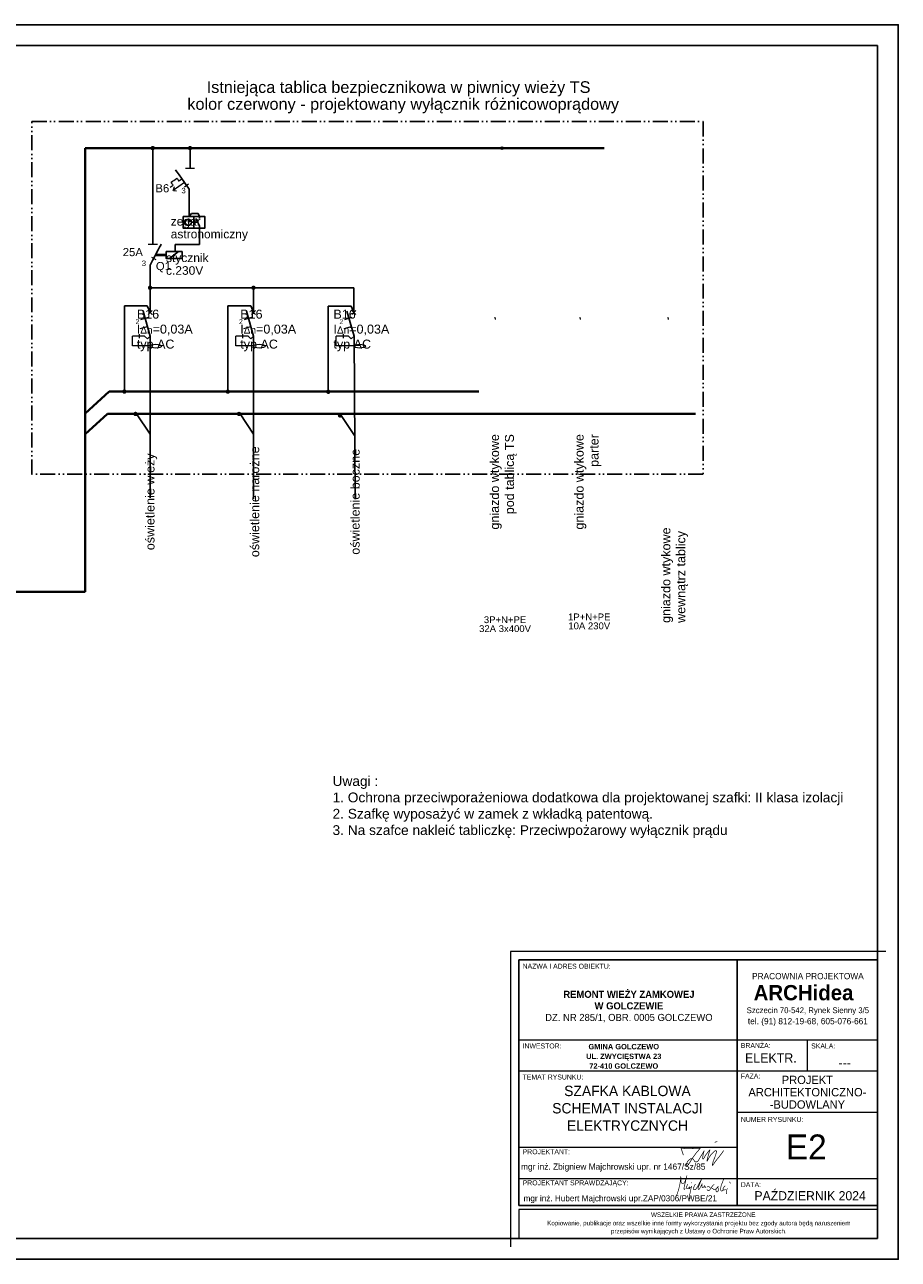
# Model space of a CAD drawing. Header units: millimetres. Extents: x 4221 to 4641, y -4100 to -3803.
# Tile 2 of 2: x 4431 to 4641, y -4100 to -3803. Entities that reach past the tile are written whole.
import ezdxf

# ---------------------------------------------------------------- set-up
doc = ezdxf.new("R2010")
doc.units = ezdxf.units.MM
doc.linetypes.add('ACAD_ISO12W100', pattern=[21, 12, -3, 0, -3, 0, -3])
for name, color, linetype, lineweight in [('0_Nr_pióra__1', 7, 'Continuous', 13), ('OPISY', 7, 'Continuous', 25), ('Podpisy', 5, 'Continuous', 30)]:
    doc.layers.add(name, color=color, linetype=linetype, lineweight=lineweight)
for name, color, linetype in [('_E_opis', 7, 'Continuous'), ('ELEKTR', 7, 'Continuous'), ('ELEKTRYKA', 7, 'Continuous'), ('Warstwa 1', 7, 'Continuous'), ('wsp-sieci-ośw', 7, 'Continuous')]:
    doc.layers.add(name, color=color, linetype=linetype)
doc.styles.get("Standard").update_dxf_attribs({"font": 'arial.ttf'})
doc.styles.add('STYL_AUTOMATYCZNY_1', font='GOTHIC.TTF')
doc.styles.add('STYL_AUTOMATYCZNY_3', font='GOTHIC.TTF')

# ---------------------------------------------------------------- blocks, each defined once
blk = doc.blocks.new('*U112')
at = {"layer": 'Podpisy', "const_width": 0.1}
for points in [[(0, 0), (0.2217367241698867, 0.6245804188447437, 0.07491054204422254), (0.7004863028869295, 3.092680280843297), (0.7462301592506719, 2.245223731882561, 0.4078042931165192), (0.9876338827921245, 2.023718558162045, 0.2733341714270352), (1.28048418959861, 2.209624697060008, 0.06945874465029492), (1.616866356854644, 3.182665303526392), (1.177590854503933, 1.299871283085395, 0.2789747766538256), (1.232994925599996, 1.129786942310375, 0.7111599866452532), (1.308186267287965, 1.173296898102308), (1.363590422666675, 1.280094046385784)], [(1.776829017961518, 1.906001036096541), (1.665360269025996, 1.731918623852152), (1.539958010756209, 1.415088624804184, 0.7133816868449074), (1.735028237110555, 1.247969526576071, 0.0309330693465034), (1.895264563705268, 1.355900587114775, 0.2041227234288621), (2.003249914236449, 1.547391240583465), (1.943306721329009, 1.261456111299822, 0.9547323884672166), (2.012783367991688, 1.243497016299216, -0.2443959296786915), (2.182881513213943, 1.415904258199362, 0.351850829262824), (2.328334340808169, 1.637233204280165), (1.989541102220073, 0.06104846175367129, 0.1793249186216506), (2.06294523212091, -0.4482066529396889, 0.5945223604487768)], [(2.912110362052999, 1.924226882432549), (2.791378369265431, 1.735861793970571), (2.602918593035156, 1.309097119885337, 0.361790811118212), (2.661812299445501, 1.103072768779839, 0.3985529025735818), (2.971004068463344, 1.153107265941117, 0.05207776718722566), (3.412706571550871, 1.877135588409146, -0.0195643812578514), (3.863243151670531, 2.736551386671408), (3.32731080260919, 1.394450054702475, 0.3422892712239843), (3.418595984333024, 1.076583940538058), (3.551106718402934, 1.250233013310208), (3.898579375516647, 1.90068125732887), (3.898579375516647, 1.506291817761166, 0.5937759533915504), (4.060537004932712, 1.417995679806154, 0.1594315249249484), (4.313679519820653, 1.729713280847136), (4.365518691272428, 1.3877469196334), (4.516591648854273, 1.503592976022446)], [(5.740579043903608, 1.854838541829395), (5.57795229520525, 1.765695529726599), (5.34301026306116, 1.446894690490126, 0.4812748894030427), (5.383463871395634, 1.296047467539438, -0.09314235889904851), (5.704125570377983, 1.077882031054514, 0.4966871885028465), (5.848824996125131, 1.098098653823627), (6.15378283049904, 1.294044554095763)], [(7.150701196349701, 2.628375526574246), (6.839053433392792, 1.829600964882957, 0.1361294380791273), (6.746484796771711, 0.9197997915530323, 0.4605183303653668), (6.984077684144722, 0.9444723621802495, -0.2628251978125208), (7.098245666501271, 0.9999856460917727, 0.03073177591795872)], [(4.674407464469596, 1.470238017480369, -0.846852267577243), (5.104269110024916, 1.068858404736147, -0.4462002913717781), (4.699859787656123, 1.009499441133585, -0.4690444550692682), (4.699859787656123, 1.111257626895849, -1.051185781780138)], [(6.418487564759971, 1.527778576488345), (6.260148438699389, 1.482840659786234), (6.162265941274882, 1.455060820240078, 0.7556855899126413), (6.162265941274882, 1.41054920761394, -0.3015344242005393), (6.359843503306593, 1.17999810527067, -0.1260716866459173), (6.316837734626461, 0.8458943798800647, -0.7319492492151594), (6.017752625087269, 0.867386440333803, -0.1182282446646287), (6.017752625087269, 1.206640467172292, -8.458215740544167)], [(7.416240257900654, 1.643443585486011), (7.279245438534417, 1.570416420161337), (7.087452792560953, 1.257008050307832, 0.4518839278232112), (7.151383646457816, 1.050097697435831, 0.3276613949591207), (7.364486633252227, 1.095739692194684, -0.1703081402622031), (7.474082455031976, 1.156595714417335, -1.185688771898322)], [(7.730213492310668, 1.277001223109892), (7.619113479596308, 1.011168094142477, 0.1296155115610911), (7.551780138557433, 0.5266115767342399, 0.8869148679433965), (7.551780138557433, 0.5266115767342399), (7.586808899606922, 0.5015986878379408), (7.65858831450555, 0.5501990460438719)]]:
    blk.add_lwpolyline(points, format="xyb", dxfattribs=at)
for points in [[(2.271768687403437, 2.059605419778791), (2.370290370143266, 2.147431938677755)], [(8.049711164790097, 2.261549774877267), (8.2105396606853, 1.999590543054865)]]:
    blk.add_lwpolyline(points, dxfattribs=at)
blk = doc.blocks.new('Podpis')
at = {"layer": 'Podpisy', "const_width": 5}
blk.add_lwpolyline([(16.29736156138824, -50.44383195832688), (0, 0, 0.07509198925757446), (61.77224764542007, -5.78002208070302, -0.004695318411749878), (134.0589069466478, -2.364552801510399, 0.06375353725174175), (57.8293356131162, -105.8794999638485), (44.94916243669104, -122.4313801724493, -0.7295056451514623), (38.01953943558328, -115.916464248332, -0.2412945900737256), (65.03077403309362, -76.85345847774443, -0.1633817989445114), (79.9163380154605, -74.32317369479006, -0.09491502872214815), (95.6119955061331, -95.27393021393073, 0.3764805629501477), (118.6998188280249, -89.50488239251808), (160.8538149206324, -19.30499385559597, 0.0878675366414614), (150.057004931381, -74.86273526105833, 0.7673269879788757), (155.7575180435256, -76.06673378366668, -0.07348863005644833), (200.4761653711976, -12.98343897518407, 0.01147187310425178), (180.3085562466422, -84.51646927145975, 0.06176143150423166), (180.9537423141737, -91.62776303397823, 0.6097746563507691), (181.8302645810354, -91.86262646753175, -0.1116431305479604), (228.4928585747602, -25.31961391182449, -0.1735419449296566), (241.3139676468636, -20.00122608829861, -0.5607670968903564), (245.8533025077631, -26.6620026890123, -0.04493328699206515), (228.1518353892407, -80.00665302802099, 0.0582351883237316), (217.150722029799, -116.358592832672, 0.06774005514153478), (217.0091704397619, -119.7066480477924, 0.6959290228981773), (219.3459106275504, -120.3327756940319, -0.01495893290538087), (264.5925183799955, -60.38365470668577, 0.02287523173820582), (294.9350930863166, -18.8297994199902, 0.619012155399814)], format="xyb", dxfattribs=at)
blk.add_lwpolyline([(233.4622928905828, 38.47591734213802), (251.8110173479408, 43.39244324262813)], dxfattribs=at)

msp = doc.modelspace()

# ---------------------------------------------------------------- hatches: boundary and pattern name
at = {"layer": '_E_opis'}
h = msp.add_hatch(color=1, dxfattribs=at)
h.dxf.hatch_style = 1
edge = h.paths.add_edge_path()
edge.add_arc((4545.512518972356, -3832.326850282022), 0.4428380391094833, 180, 0)
edge.add_arc((4545.512518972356, -3832.326850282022), 0.4428380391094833, 0, 180)
at = {"layer": 'ELEKTRYKA', "linetype": 'Continuous', "lineweight": 40, "ltscale": 3}
for points in [[(4543.624847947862, -3872.985692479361), (4543.91855716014, -3872.901775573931), (4544.095487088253, -3873.521030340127), (4543.801777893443, -3873.604947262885)], [(4564.093725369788, -3873.014105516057), (4564.387434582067, -3872.930188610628), (4564.56436451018, -3873.549443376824), (4564.270655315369, -3873.633360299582)], [(4585.268937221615, -3873.014105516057), (4585.562646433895, -3872.930188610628), (4585.739576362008, -3873.549443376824), (4585.445867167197, -3873.633360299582)], [(4585.268937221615, -3873.014105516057), (4585.562646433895, -3872.930188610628), (4585.739576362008, -3873.549443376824), (4585.445867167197, -3873.633360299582)]]:
    msp.add_hatch(color=250, dxfattribs=at).paths.add_polyline_path(points)

# ---------------------------------------------------------------- linework, layer by layer
at = {"layer": '0_Nr_pióra__1', "linetype": 'Continuous', "ltscale": 10}
for points in [[(4637.89405194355, -4025.614500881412), (4547.559759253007, -4025.614500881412), (4547.559759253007, -4096.614500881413)], [(4549.552817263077, -4046.791575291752), (4635.90099393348, -4046.791575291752)], [(4619.014425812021, -4054.282717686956), (4619.014425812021, -4046.791575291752)], [(4549.552817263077, -4054.282717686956), (4635.90099393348, -4054.282717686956)], [(4602.081475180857, -4064.234529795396), (4635.90099393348, -4064.234529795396)], [(4602.081475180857, -4080.156212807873), (4635.90099393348, -4080.156212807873)], [(4549.552817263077, -4086.707956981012), (4602.081475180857, -4086.707956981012)]]:
    msp.add_lwpolyline(points, dxfattribs=at)
for points in [[(4549.552817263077, -4086.707956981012), (4635.90099393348, -4086.707956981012), (4635.90099393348, -4027.607558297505), (4549.552817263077, -4027.607558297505)], [(4602.081475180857, -4086.707956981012), (4549.552817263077, -4086.707956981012), (4549.552817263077, -4027.607558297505), (4602.081475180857, -4027.607558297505)], [(4635.90099393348, -4086.707956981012), (4602.081475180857, -4086.707956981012), (4602.081475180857, -4027.607558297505), (4635.90099393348, -4027.607558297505)], [(4635.90099393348, -4087.612761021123), (4549.552817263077, -4087.612761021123), (4549.552817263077, -4094.62144346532), (4635.90099393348, -4094.62144346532)]]:
    msp.add_lwpolyline(points, close=True, dxfattribs=at)
at = {"layer": '0_Nr_pióra__1', "linetype": 'Continuous', "ltscale": 10, "flags": 128}
for points in [[(4549.552817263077, -4072.638976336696), (4602.264449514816, -4072.638976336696)], [(4549.552817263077, -4080.156212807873), (4602.264449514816, -4080.156212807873)]]:
    msp.add_lwpolyline(points, dxfattribs=at)
at = {"layer": '_E_opis'}
for p, q in [((4635.90099393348, -3807.62144346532), (4245.90099393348, -3807.62144346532)), ((4635.90099393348, -4094.62144346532), (4635.90099393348, -3807.62144346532)), ((4460.131803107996, -3870.271423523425), (4454.619219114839, -3870.271423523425)), ((4454.619219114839, -3870.271423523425), (4454.619219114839, -3890.88235009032)), ((4460.79467885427, -3871.792994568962), (4460.131803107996, -3870.271423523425)), ((4485.026610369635, -3870.271423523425), (4479.514026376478, -3870.271423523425)), ((4479.514026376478, -3870.271423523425), (4479.514026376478, -3890.88235009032)), ((4485.689486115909, -3871.792994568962), (4485.026610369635, -3870.271423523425)), ((4509.204576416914, -3870.311904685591), (4503.691992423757, -3870.311904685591)), ((4503.691992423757, -3870.311904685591), (4503.691992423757, -3890.922831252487)), ((4509.867452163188, -3871.833475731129), (4509.204576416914, -3870.311904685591)), ((4245.90099393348, -4094.62144346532), (4635.90099393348, -4094.62144346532))]:
    msp.add_line(p, q, dxfattribs=at)
at = {"layer": '_E_opis', "linetype": 'ACAD_ISO12W100', "ltscale": 0.3}
for p, q in [((4432.321918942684, -3825.924842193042), (4593.936884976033, -3825.924842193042)), ((4432.321918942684, -3910.812751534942), (4432.321918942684, -3825.924842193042)), ((4593.936884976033, -3825.924842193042), (4593.936884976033, -3910.643973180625)), ((4593.936884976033, -3910.717992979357), (4432.321918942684, -3910.717992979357))]:
    msp.add_line(p, q, dxfattribs=at)
at = {"layer": '_E_opis'}
msp.add_lwpolyline([(4220.90099393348, -4099.621443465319), (4640.90099393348, -4099.621443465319), (4640.90099393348, -3802.62144346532), (4220.90099393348, -3802.62144346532)], close=True, dxfattribs=at)
for points in [[(4460.79467885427, -3860.444235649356), (4460.79467885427, -3865.906358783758)], [(4460.79467885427, -3865.906358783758), (4509.866985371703, -3865.906358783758)], [(4460.817623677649, -3877.530262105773), (4460.817623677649, -3916.421829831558)], [(4485.712430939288, -3877.530262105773), (4485.712430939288, -3916.681940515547)], [(4509.889930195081, -3877.530262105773), (4510.169639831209, -3916.727081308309)], [(4457.565992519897, -3896.262160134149), (4460.817623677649, -3901.105078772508)], [(4482.460799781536, -3896.262160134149), (4485.712430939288, -3901.105078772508)], [(4506.773381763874, -3896.632708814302), (4510.025012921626, -3901.475627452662)]]:
    msp.add_lwpolyline(points, dxfattribs=at)
at = {"layer": 'ELEKTR', "lineweight": 13, "ltscale": 2}
for p, q in [((4469.306099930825, -3837.146193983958), (4471.531738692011, -3837.146193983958)), ((4460.330098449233, -3855.39443728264), (4462.555737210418, -3855.39443728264))]:
    msp.add_line(p, q, dxfattribs=at)
for points, knots in [([(4465.658025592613, -3841.692433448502), (4465.658025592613, -3841.692433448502), (4466.350538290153, -3841.20746641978), (4466.350538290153, -3841.20746641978), (4466.350538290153, -3841.20746641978), (4466.350538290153, -3841.20746641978), (4465.873302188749, -3840.5259554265), (4465.873302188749, -3840.5259554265), (4465.873302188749, -3840.5259554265), (4465.873302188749, -3840.5259554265), (4467.258327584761, -3839.556120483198), (4467.258327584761, -3839.556120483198), (4467.258327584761, -3839.556120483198), (4467.258327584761, -3839.556120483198), (4467.735662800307, -3840.237631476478), (4467.735662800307, -3840.237631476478), (4467.735662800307, -3840.237631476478), (4467.735662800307, -3840.237631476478), (4468.428175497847, -3839.752763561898), (4468.428175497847, -3839.752763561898)], [0, 0, 0, 0, 0.2, 0.2, 0.2, 0.3, 0.4, 0.4, 0.4, 0.5, 0.6000000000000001, 0.6000000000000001, 0.6000000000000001, 0.7000000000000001, 0.8, 0.8, 0.8, 0.9, 1, 1, 1, 1]), ([(4469.049920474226, -3840.544787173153), (4469.049920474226, -3840.544787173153), (4466.349646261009, -3842.533221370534), (4466.349646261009, -3842.533221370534), (4466.349646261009, -3842.533221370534), (4466.349646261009, -3842.533221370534), (4466.642133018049, -3841.606302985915), (4466.642133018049, -3841.606302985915)], [0, 0, 0, 0, 0.5, 0.5, 0.5, 0.75, 1, 1, 1, 1])]:
    msp.add_open_spline(points, degree=3, knots=knots, dxfattribs=at)
for points in [[(4466.417143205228, -3842.510127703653), (4466.417143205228, -3842.510127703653), (4467.182207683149, -3842.577921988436), (4467.182207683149, -3842.577921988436)], [(4470.027927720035, -3841.000307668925), (4470.027927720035, -3841.000307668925), (4469.064931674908, -3841.722653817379), (4469.064931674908, -3841.722653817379)], [(4462.282864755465, -3859.178400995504), (4462.282864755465, -3859.178400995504), (4461.199504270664, -3858.653543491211), (4461.199504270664, -3858.653543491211)]]:
    msp.add_open_spline(points, degree=3, dxfattribs=at)
at = {"layer": 'ELEKTRYKA', "color": 7, "lineweight": 15}
for p, q in [((4460.322912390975, -3872.304170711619), (4461.266445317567, -3871.360637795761)), ((4461.266445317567, -3872.304170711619), (4460.322912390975, -3871.360637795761)), ((4485.217719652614, -3872.304170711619), (4486.161252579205, -3871.360637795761)), ((4486.161252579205, -3872.304170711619), (4485.217719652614, -3871.360637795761)), ((4509.395218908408, -3872.304170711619), (4510.338751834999, -3871.360637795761)), ((4510.338751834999, -3872.304170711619), (4509.395218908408, -3871.360637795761))]:
    msp.add_line(p, q, dxfattribs=at)
at = {"layer": 'ELEKTRYKA', "color": 7, "linetype": 'Continuous', "lineweight": 18, "ltscale": 3}
for p, q in [((4458.454584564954, -3875.740544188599), (4460.166525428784, -3875.251418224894)), ((4483.349391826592, -3875.740544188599), (4485.061332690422, -3875.251418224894)), ((4507.526891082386, -3875.740544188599), (4509.238831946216, -3875.251418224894)), ((4458.169711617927, -3877.530262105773), (4456.542141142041, -3877.530262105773)), ((4458.169711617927, -3877.068931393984), (4458.169711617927, -3877.991592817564)), ((4458.169711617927, -3877.068931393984), (4458.169711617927, -3877.991592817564)), ((4459.481031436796, -3877.530262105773), (4458.169711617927, -3877.530262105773)), ((4459.481031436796, -3877.530262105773), (4458.169711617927, -3877.530262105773)), ((4460.149327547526, -3878.229502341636), (4460.817623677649, -3877.530262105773)), ((4460.817623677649, -3877.530262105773), (4460.149327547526, -3878.229502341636)), ((4483.064518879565, -3877.530262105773), (4481.43694840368, -3877.530262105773)), ((4483.064518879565, -3877.068931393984), (4483.064518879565, -3877.991592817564)), ((4483.064518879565, -3877.068931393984), (4483.064518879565, -3877.991592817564)), ((4484.375838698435, -3877.530262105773), (4483.064518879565, -3877.530262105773)), ((4484.375838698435, -3877.530262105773), (4483.064518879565, -3877.530262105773)), ((4485.044134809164, -3878.229502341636), (4485.712430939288, -3877.530262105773)), ((4485.712430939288, -3877.530262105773), (4485.044134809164, -3878.229502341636)), ((4507.242018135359, -3877.530262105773), (4505.614447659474, -3877.530262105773)), ((4507.242018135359, -3877.068931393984), (4507.242018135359, -3877.991592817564)), ((4507.242018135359, -3877.068931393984), (4507.242018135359, -3877.991592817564)), ((4508.553337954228, -3877.530262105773), (4507.242018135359, -3877.530262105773)), ((4508.553337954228, -3877.530262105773), (4507.242018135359, -3877.530262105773)), ((4509.221634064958, -3878.229502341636), (4509.889930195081, -3877.530262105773)), ((4509.889930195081, -3877.530262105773), (4509.221634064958, -3878.229502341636)), ((4460.77310618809, -3879.906784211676), (4456.542141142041, -3879.906784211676)), ((4485.667913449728, -3879.906784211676), (4481.43694840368, -3879.906784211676)), ((4509.845412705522, -3879.906784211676), (4505.614447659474, -3879.906784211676))]:
    msp.add_line(p, q, dxfattribs=at)
at = {"layer": 'ELEKTRYKA', "color": 250, "linetype": 'Continuous', "lineweight": 15}
for p, q in [((4456.542141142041, -3879.906784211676), (4456.542141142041, -3877.530262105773)), ((4481.43694840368, -3879.906784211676), (4481.43694840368, -3877.530262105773)), ((4505.614447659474, -3879.906784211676), (4505.614447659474, -3877.530262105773))]:
    msp.add_line(p, q, dxfattribs=at)
at = {"layer": 'ELEKTRYKA', "color": 250, "linetype": 'Continuous', "lineweight": 15, "ltscale": 3}
for p, q in [((4460.149327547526, -3878.229502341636), (4459.481031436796, -3877.530262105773)), ((4460.149327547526, -3878.229502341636), (4459.481031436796, -3877.530262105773)), ((4485.044134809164, -3878.229502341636), (4484.375838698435, -3877.530262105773)), ((4485.044134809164, -3878.229502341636), (4484.375838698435, -3877.530262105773)), ((4509.221634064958, -3878.229502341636), (4508.553337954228, -3877.530262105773)), ((4509.221634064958, -3878.229502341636), (4508.553337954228, -3877.530262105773))]:
    msp.add_line(p, q, dxfattribs=at)
at = {"layer": 'ELEKTRYKA', "lineweight": 13, "const_width": 0.5209859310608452}
for points in [[(4461.182424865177, -3832.307051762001, 1), (4461.703410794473, -3832.307051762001, 1)], [(4470.164495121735, -3832.307051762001, 1), (4470.68548105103, -3832.307051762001, 1)], [(4460.534185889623, -3865.906358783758, 1), (4461.055171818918, -3865.906358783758, 1)], [(4485.428993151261, -3865.906358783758, 1), (4485.949979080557, -3865.906358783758, 1)], [(4454.358726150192, -3890.88235009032, 1), (4454.879712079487, -3890.88235009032, 1)], [(4479.25353341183, -3890.88235009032, 1), (4479.774519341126, -3890.88235009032, 1)], [(4503.43149945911, -3890.922831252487, 1), (4503.952485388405, -3890.922831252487, 1)], [(4457.045006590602, -3896.262160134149, 1), (4457.565992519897, -3896.262160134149, 1)], [(4481.93981385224, -3896.262160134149, 1), (4482.460799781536, -3896.262160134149, 1)], [(4506.252395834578, -3896.632708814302, 1), (4506.773381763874, -3896.632708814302, 1)]]:
    msp.add_lwpolyline(points, format="xyb", close=True, dxfattribs=at)
at = {"layer": 'ELEKTRYKA', "color": 7}
for points in [[(4460.79467885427, -3871.832404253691), (4460.79467885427, -3865.906358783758)], [(4485.689486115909, -3872.142901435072), (4485.689486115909, -3865.906358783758)], [(4509.866985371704, -3871.83240425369), (4509.866985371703, -3865.906358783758)]]:
    msp.add_lwpolyline(points, dxfattribs=at)
at = {"layer": 'ELEKTRYKA', "color": 7, "lineweight": 20}
for points in [[(4460.312178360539, -3873.092125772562), (4458.521896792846, -3873.647357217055)], [(4485.206985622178, -3873.092125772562), (4483.416704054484, -3873.647357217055)], [(4509.384484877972, -3873.092125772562), (4507.594203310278, -3873.647357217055)]]:
    msp.add_lwpolyline(points, dxfattribs=at)
at = {"layer": 'ELEKTRYKA', "color": 7, "linetype": 'Continuous', "lineweight": 18, "ltscale": 3}
for centre in [(4462.184587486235, -3879.954756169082), (4487.079394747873, -3879.954756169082), (4511.256894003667, -3879.954756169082)]:
    msp.add_ellipse(centre, major_axis=(-1.418799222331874, 0), ratio=0.3333333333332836, dxfattribs=at)
at = {"layer": 'wsp-sieci-ośw', "color": 7, "lineweight": 40}
for p, q in [((4461.873434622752, -3832.326850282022), (4445.186381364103, -3832.326850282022)), ((4445.186381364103, -3832.326850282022), (4445.186381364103, -3939.065396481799)), ((4445.186381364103, -3939.065396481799), (4370.93426189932, -3939.065396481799))]:
    msp.add_line(p, q, dxfattribs=at)
at = {"layer": 'wsp-sieci-ośw', "color": 7, "lineweight": -3}
for p, q in [((4466.856340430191, -3857.187120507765), (4466.856340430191, -3855.464743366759)), ((4466.856340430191, -3855.464743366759), (4472.68853168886, -3855.464743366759)), ((4460.817623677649, -3877.530262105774), (4459.099988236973, -3871.518538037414)), ((4485.712430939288, -3877.530262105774), (4483.994795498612, -3871.518538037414)), ((4509.889930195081, -3877.530262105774), (4508.172294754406, -3871.518538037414))]:
    msp.add_line(p, q, dxfattribs=at)
for points in [[(4461.442917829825, -3855.39443728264), (4461.442917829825, -3832.315024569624)], [(4470.418919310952, -3837.146193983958), (4470.425230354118, -3832.38476406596)], [(4470.18775441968, -3842.177219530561), (4470.188120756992, -3848.784315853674)], [(4472.709781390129, -3848.784315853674), (4472.353938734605, -3848.020022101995), (4470.787317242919, -3848.020022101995), (4470.191547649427, -3848.784315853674)], [(4471.358802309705, -3848.784315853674), (4471.358802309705, -3851.558610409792)], [(4472.709781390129, -3849.257752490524), (4472.709781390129, -3848.784315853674)], [(4470.014992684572, -3850.144434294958), (4470.014992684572, -3849.601962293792)], [(4470.014992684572, -3850.144434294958), (4470.527443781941, -3849.750621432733)], [(4470.758380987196, -3850.144434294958), (4472.251991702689, -3850.145243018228)], [(4472.68853168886, -3851.042624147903), (4471.815451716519, -3849.247861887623)], [(4472.68853168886, -3851.042624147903), (4472.68853168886, -3855.464743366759)], [(4464.690533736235, -3857.865692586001), (4462.214384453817, -3857.865692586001)], [(4465.446995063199, -3858.879986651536), (4467.625606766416, -3857.187120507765)], [(4464.690533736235, -3858.165367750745), (4462.058620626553, -3858.165367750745)]]:
    msp.add_lwpolyline(points, dxfattribs=at)
at = {"layer": 'wsp-sieci-ośw', "color": 7, "lineweight": 40}
for points in [[(4461.726487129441, -3832.326850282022), (4570.100978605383, -3832.326850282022)], [(4450.992145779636, -3890.88235009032), (4445.186381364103, -3896.171658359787)], [(4450.992145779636, -3890.88235009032), (4539.899041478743, -3890.88235009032)], [(4450.558060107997, -3896.262160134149), (4445.186381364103, -3901.155997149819)], [(4450.558060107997, -3896.262160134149), (4592.112833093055, -3896.262160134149)]]:
    msp.add_lwpolyline(points, dxfattribs=at)
at = {"layer": 'wsp-sieci-ośw', "color": 7, "lineweight": -3}
for points in [[(4468.725418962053, -3848.784315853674), (4473.992185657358, -3848.784315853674), (4473.992185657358, -3851.558610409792), (4468.725418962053, -3851.558610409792)], [(4464.690533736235, -3857.187120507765), (4468.503103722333, -3857.187120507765), (4468.503103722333, -3858.879986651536), (4464.690533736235, -3858.879986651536)]]:
    msp.add_lwpolyline(points, close=True, dxfattribs=at)
msp.add_circle((4470.014992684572, -3850.144434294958), 0.7433883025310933, dxfattribs=at)
for points in [[(4466.910931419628, -3837.497315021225), (4466.910931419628, -3837.497315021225), (4469.589479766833, -3841.322773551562), (4470.18775441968, -3842.177219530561)], [(4463.452399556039, -3855.442992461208), (4463.452399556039, -3855.442992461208), (4461.279919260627, -3859.576886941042), (4460.79467885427, -3860.50022449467)]]:
    msp.add_open_spline(points, degree=3, dxfattribs=at)

# ---------------------------------------------------------------- block references
at = {"layer": 'Podpisy'}
for name, p, xscale, yscale, zscale in [('Podpis', (4588.590423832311, -4072.802897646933, 1.616536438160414), 0.0348078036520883, 0.0348078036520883, 0.0348078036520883), ('*U112', (4587.422254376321, -4084.58774792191), 1.596672, 1.596672, 1.596672)]:
    msp.add_blockref(name, p, dxfattribs=dict(at, xscale=xscale, yscale=yscale, zscale=zscale))

# ---------------------------------------------------------------- texts
at = {"layer": '0_Nr_pióra__1', "linetype": 'Continuous'}
for s, insert, char_height, attachment_point, style in [('\\A1;{\\pql;\\fCentury Gothic|b0|i0|c238|p34;  NAZWA I ADRES OBIEKTU:}', (4549.552817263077, -4029.729096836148), 1.195834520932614, 7, 'STYL_AUTOMATYCZNY_1'), ('\\A1;{\\pql;\\fCentury Gothic|b1|i0|c238|p34;ARCHidea}', (4606.077432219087, -4037.366951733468), 3.673603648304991, 7, 'STYL_AUTOMATYCZNY_3'), ('\\A1;{\\pql;\\fCentury Gothic|b0|i0|c238|p34;  \\fCentury Gothic|b0|i0|c238|p34;INWESTOR\\fCentury Gothic|b0|i0|c238|p34;:}', (4549.552817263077, -4048.913113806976), 1.195834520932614, 7, 'STYL_AUTOMATYCZNY_1'), ('\\A1;{\\pql;\\fCentury Gothic|b0|i0|c238|p34;  \\fCentury Gothic|b0|i0|c238|p34;BRANŻA\\fCentury Gothic|b0|i0|c238|p34;:}', (4602.081475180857, -4048.780130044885), 1.195834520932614, 7, 'STYL_AUTOMATYCZNY_1'), ('\\A1;{\\pql;\\fCentury Gothic|b0|i0|c238|p34;  \\fCentury Gothic|b0|i0|c238|p34;SKALA\\fCentury Gothic|b0|i0|c238|p34;:}', (4619.014425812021, -4048.913113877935), 1.195834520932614, 7, 'STYL_AUTOMATYCZNY_1'), ('\\A1;\\pxqc;\\P{\\H2.8x;ELEKTR.\\P}', (4610.218305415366, -4052.289637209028), 0.797223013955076, 8, 'STYL_AUTOMATYCZNY_1'), ('\\A1;{\\pql;\\fCentury Gothic|b0|i0|c238|p34;  TEMAT RYSUNKU:}', (4549.552817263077, -4056.383980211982), 1.195834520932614, 7, 'STYL_AUTOMATYCZNY_1'), ('\\A1;{\\pql;\\fCentury Gothic|b0|i0|c238|p34;  \\fCentury Gothic|b0|i0|c238|p34;FAZA\\fCentury Gothic|b0|i0|c238|p34;:}', (4602.081475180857, -4056.141518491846), 1.195834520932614, 7, 'STYL_AUTOMATYCZNY_1'), ('\\A1;\\pxqc;SZAFKA KABLOWA\\PSCHEMAT INSTALACJI \\PELEKTRYCZNYCH', (4575.703230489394, -4063.300924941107), 2.5, 5, 'STYL_AUTOMATYCZNY_1'), ('\\A1;{\\pql;\\fCentury Gothic|b0|i0|c238|p34;  \\fCentury Gothic|b0|i0|c238|p34;NUMER RYSUNKU\\fCentury Gothic|b0|i0|c238|p34;:}', (4602.081475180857, -4066.584676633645), 1.195834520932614, 7, 'STYL_AUTOMATYCZNY_1'), ('\\A1;\\pxqc;E2', (4618.748996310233, -4075.595379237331), 6, 8, 'STYL_AUTOMATYCZNY_1'), ('\\A1;{\\pql;\\fCentury Gothic|b0|i0|c238|p34;  PROJEKTANT:}', (4549.552817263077, -4074.363590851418), 1.199999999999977, 7, 'STYL_AUTOMATYCZNY_1'), ('\\A1;\\pxql;mgr inż. Zbigniew Majchrowski upr. nr 1467/Sz/85', (4550.098668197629, -4078.525514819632), 1.499999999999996, 7, 'STYL_AUTOMATYCZNY_1'), ('\\A1;{\\pql;\\fCentury Gothic|b0|i0|c238|p34;  PROJEKTANT SPRAWDZAJĄCY:}', (4549.552817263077, -4082.175603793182), 1.199999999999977, 7, 'STYL_AUTOMATYCZNY_1'), ('\\A1;{\\pql;\\fCentury Gothic|b0|i0|c238|p34;  \\fCentury Gothic|b0|i0|c238|p34;DATA\\fCentury Gothic|b0|i0|c238|p34;:}', (4602.081475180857, -4082.264400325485), 1.195834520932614, 7, 'STYL_AUTOMATYCZNY_1'), ('\\A1;{\\pqc;\\fCentury Gothic|b0|i0|c238|p34;PAŹDZIERNIK\\fCentury Gothic|b0|i0|c238|p34; 2024}', (4619.669585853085, -4085.458348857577), 2.2, 8, 'STYL_AUTOMATYCZNY_1'), ('\\A1;\\pxql;mgr inż. Hubert Majchrowski upr.ZAP/0306/PWBE/21', (4550.701555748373, -4086.113866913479), 1.469999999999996, 7, 'STYL_AUTOMATYCZNY_1'), ('\\A1;{\\pql;\\fCentury Gothic|b0|i0|c238|p34;WSZELKIE PRAWA ZASTRZEŻONE}', (4581.377158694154, -4089.454662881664), 1.09618164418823, 7, 'STYL_AUTOMATYCZNY_1')]:
    msp.add_mtext(s, dxfattribs=dict(at, insert=insert, char_height=char_height, attachment_point=attachment_point, style=style))
at = {"layer": '0_Nr_pióra__1', "linetype": 'Continuous', "attachment_point": 8}
for s, insert, char_height, line_spacing_factor, style in [('\\A1;\\pxqc;PRACOWNIA PROJEKTOWA\\P\\P\\P{\\H0.933333x;Szczecin 70-542, Rynek Sienny 3/5\\P\\H1.071429x;tel. (91) 812-19-68, 605-076-661}', (4619.130714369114, -4043.529922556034), 1.494793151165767, 1.105531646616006, 'STYL_AUTOMATYCZNY_1'), ('\\A1;{\\pqc;\\fCentury Gothic|b1|i0|c238|p34;REMONT WIEŻY ZAMKOWEJ \\P\\pqc;\\fCentury Gothic|b1|i0|c238|p34;W GOLCZEWIE\\P\\pqc;\\fCentury Gothic|b0|i0|c238|p34;DZ. NR 285/1, OBR. 0005 GOLCZEWO}', (4576.053560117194, -4042.60077227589), 1.7, 0.9814325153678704, 'STYL_AUTOMATYCZNY_3'), ('\\A1;{\\pqc;\\fCentury Gothic|b1|i0|c238|p34;GMINA GOLCZEWO\\P\\pqc;\\fCentury Gothic|b1|i0|c238|p34;UL. ZWYCIĘSTWA 23\\P\\pqc;\\fCentury Gothic|b1|i0|c238|p34;72-410 GOLCZEWO}', (4574.817146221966, -4053.78885354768), 1.295487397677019, 1.079695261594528, 'STYL_AUTOMATYCZNY_3'), ('\\A1;\\pxqc;\\P{\\H2.79721x;---}', (4628.000266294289, -4053.463110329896), 0.7972230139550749, 1.108493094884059, 'STYL_AUTOMATYCZNY_1'), ('\\A1;{\\pqc;\\fCentury Gothic|b0|i0|c238|p34;PROJEKT \\P\\pqc;\\fCentury Gothic|b0|i0|c238|p34;ARCHITEKTONICZNO-\\P\\pqc;\\fCentury Gothic|b0|i0|c238|p34;-BUDOWLANY}', (4619.014425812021, -4063.406455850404), 2, 0.8874194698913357, 'STYL_AUTOMATYCZNY_1'), ('\\A1;{\\pqc;\\fCentury Gothic|b0|i0|c238|p34;Kopiowanie, publikacje oraz wszelkie inne formy wykorzystania projektu bez zgody autora będą naruszeniem \\P\\pqc;\\fCentury Gothic|b0|i0|c238|p34;przepisów wynikających z Ustawy o Ochronie Praw Autorskich.}', (4592.880651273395, -4093.718884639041), 1.09618164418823, 1.059750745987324, 'STYL_AUTOMATYCZNY_1')]:
    msp.add_mtext(s, dxfattribs=dict(at, insert=insert, char_height=char_height, line_spacing_factor=line_spacing_factor, style=style))
at = {"layer": 'ELEKTR', "color": 7, "lineweight": 13, "char_height": 1.953744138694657, "attachment_point": 2, "line_spacing_factor": 0.8952444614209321}
for s, insert in [('{\\fArial|b0|i0|c238|p34;\\PB6}', (4463.744989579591, -3838.074443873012)), ('25A', (4456.645141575, -3856.347205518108)), ('{\\fArial|b0|i0|c238|p34;\\PQ1}', (4464.011644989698, -3856.791975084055))]:
    msp.add_mtext(s, dxfattribs=dict(at, insert=insert))
at = {"layer": 'ELEKTR', "color": 7, "char_height": 1.640669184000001, "attachment_point": 2, "line_spacing_factor": 0.7878004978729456}
for s, insert in [('3P+N+PE\\P32A 3x400V', (4546.239582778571, -3944.938093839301)), ('1P+N+PE\\P10A 230V', (4566.509753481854, -3944.263473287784))]:
    msp.add_mtext(s, dxfattribs=dict(at, insert=insert))
at = {"layer": 'ELEKTRYKA', "lineweight": 13, "char_height": 1.321656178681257, "attachment_point": 5}
for insert in [(4468.861031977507, -3842.537183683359), (4459.320894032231, -3860.033851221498)]:
    msp.add_mtext('3', dxfattribs=dict(at, insert=insert))
at = {"layer": 'ELEKTRYKA', "color": 7, "char_height": 2.063707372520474, "attachment_point": 5, "line_spacing_factor": 0.8903119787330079}
for s, insert in [('\\A1;\\pxse0.654163,ql;zegar\\Pastronomiczny', (4475.060104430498, -3851.765305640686)), ('\\A1;\\pxql;stycznik\\Pc.230V', (4469.75981081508, -3860.235174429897))]:
    msp.add_mtext(s, dxfattribs=dict(at, insert=insert))
at = {"layer": 'ELEKTRYKA', "color": 7, "attachment_point": 5}
for s, insert, char_height in [('\\pxql;B16\\PI{\\H0.80153x;Δn}=0,03A\\Ptyp AC', (4464.336617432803, -3876.180481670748), 2.16108), ('\\pxql;B16\\PI{\\H0.80153x;Δn}=0,03A\\Ptyp AC', (4489.231424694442, -3876.180481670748), 2.16108), ('\\pxql;B16\\PI{\\H0.80153x;Δn}=0,03A\\Ptyp AC', (4511.657848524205, -3876.180481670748), 2.16108), ('2', (4457.761820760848, -3874.059051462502), 1.170585), ('2', (4482.656628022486, -3874.059051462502), 1.170585), ('2', (4506.83412727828, -3874.059051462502), 1.170585)]:
    msp.add_mtext(s, dxfattribs=dict(at, insert=insert, char_height=char_height))
at = {"layer": 'OPISY', "attachment_point": 5, "line_spacing_factor": 0.8333158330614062}
for s, insert, char_height in [('{\\C7;Istniejąca tablica bezpiecznikowa w piwnicy wieży TS\\H0.785269x;\\C256; \\P\\H1.100261x; }', (4520.614324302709, -3819.810069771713), 2.8), ('{\\H0.785269x;kolor czerwony - projektowany wyłącznik różnicowoprądowy\\P\\H1.100261x; }', (4521.718915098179, -3824.20457966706), 3.56565888)]:
    msp.add_mtext(s, dxfattribs=dict(at, insert=insert, char_height=char_height))
at = {"layer": 'OPISY', "insert": (4504.72215999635, -3983.391774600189), "char_height": 2.52864, "attachment_point": 1}
msp.add_mtext('{\\H0.93331x;Uwagi :\\P1. Ochrona przeciwporażeniowa dodatkowa dla projektowanej szafki: II klasa izolacji\\P2. Szafkę wyposażyć w zamek z wkładką patentową.\\P3. Na szafce nakleić tabliczkę: Przeciwpożarowy wyłącznik prądu}', dxfattribs=at)
at = {"layer": 'Warstwa 1', "color": 7, "char_height": 2.158065, "attachment_point": 5, "rotation": 90}
for s, insert in [('\\pxqr;{\\fArial|b0|i0|c238|p32;oświetlenie narożne}', (4486.000138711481, -3917.391250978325)), ('\\pxqr;{\\fArial|b0|i0|c238|p32;gniazdo wtykowe \\Ppod tablicą TS}', (4545.83206531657, -3913.013562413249)), ('\\pxqr;{\\fArial|b0|i0|c238|p32;gniazdo wtykowe \\Pparter}', (4566.190954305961, -3913.013562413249)), ('\\pxqr;{\\fArial|b0|i0|c238|p32;oświetlenie wieży}', (4461.105331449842, -3917.391250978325)), ('\\pxqr;{\\fArial|b0|i0|c238|p32;oświetlenie boczne}', (4510.177637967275, -3917.391250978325)), ('\\pxql;{\\fArial|b0|i0|c238|p32;gniazdo wtykowe \\Pwewnątrz tablicy }', (4587.069046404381, -3934.62795827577))]:
    msp.add_mtext(s, dxfattribs=dict(at, insert=insert))

doc.saveas('drawing.dxf')
